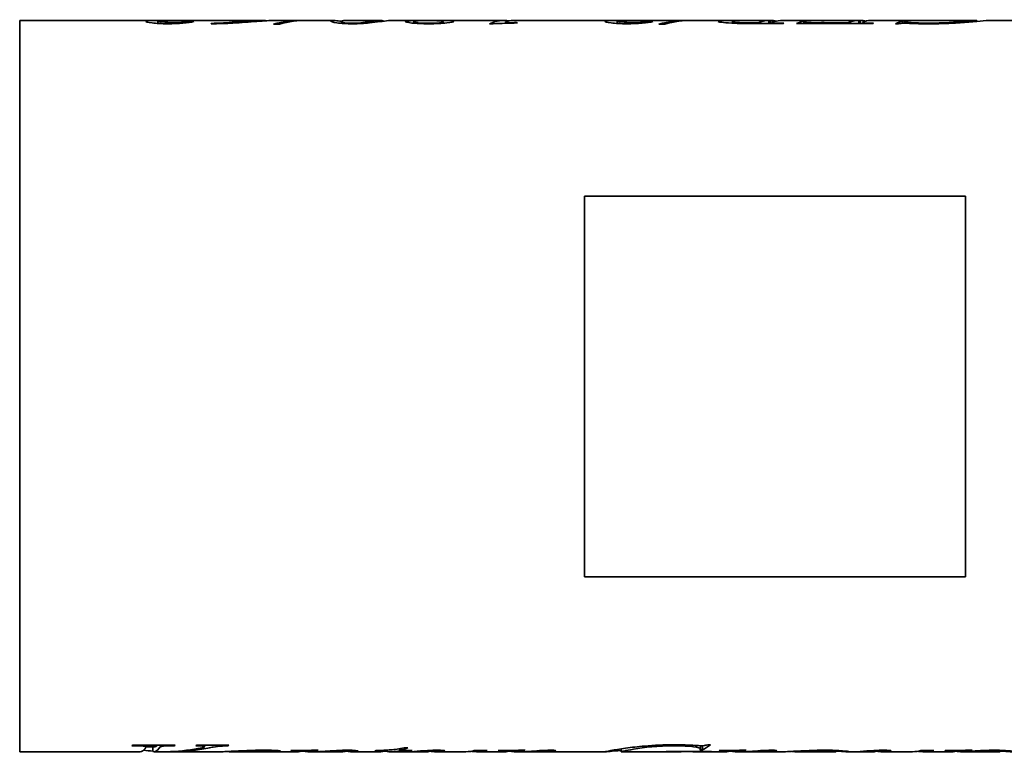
# Model space of a CAD drawing. Header units: millimetres. Extents: x 241 to 599, y 141 to 453.
# Tile 1 of 2: x 241 to 443, y 211 to 361. Entities that reach past the tile are written whole.
import ezdxf

# ---------------------------------------------------------------- set-up
doc = ezdxf.new("R2010")
doc.units = ezdxf.units.MM
doc.header["$LTSCALE"] = 2
doc.layers.add('Krawędzie widoczne(ISO)', color=7, linetype='Continuous', lineweight=35, true_color=0x262659)

msp = doc.modelspace()

# ---------------------------------------------------------------- linework, layer by layer
at = {"layer": 'Krawędzie widoczne(ISO)'}
for p, q in [((241.25, 360.96), (241.25, 211.06)), ((269.68, 360.96), (241.25, 360.96)), ((269.57, 360.32), (269.57, 360.83)), ((282.73, 360.96), (271.24, 360.96)), ((276.37, 360.61), (276.37, 360.72)), ((280.47, 360.34), (280.47, 360.27)), ((285.08, 360.91), (285.08, 360.94)), ((290.73, 360.96), (285.34, 360.96)), ((289.55, 360.72), (289.55, 360.92)), ((290.25, 360.77), (290.25, 360.95)), ((294.47, 360.19), (293.23, 360.19)), ((298.88, 360.96), (293.58, 360.96)), ((305.31, 360.96), (300.14, 360.96)), ((307.15, 360.36), (307.15, 360.7)), ((314.87, 360.96), (308.02, 360.96)), ((323.93, 360.96), (317.62, 360.96)), ((322, 360.38), (322, 360.7)), ((324.78, 360.94), (324.78, 360.95)), ((327.56, 360.96), (327.33, 360.96)), ((327.4, 360.84), (327.4, 360.96)), ((327.95, 360.74), (327.95, 360.96)), ((328.02, 360.38), (328.02, 360.68)), ((340.43, 360.96), (329.37, 360.96)), ((338.2, 360.27), (337.49, 360.27)), ((340.75, 360.36), (340.75, 360.6)), ((363.71, 360.96), (342.71, 360.96)), ((342.98, 360.44), (342.98, 360.5)), ((363.6, 360.32), (363.6, 360.83)), ((377.8, 360.96), (365.27, 360.96)), ((370.4, 360.61), (370.4, 360.72)), ((373.39, 360.19), (372.15, 360.19)), ((388.96, 360.96), (379.07, 360.96)), ((387.26, 360.39), (387.26, 360.75)), ((389.9, 360.94), (389.9, 360.96)), ((397.54, 360.32), (390.35, 360.32)), ((392.49, 360.32), (392.49, 360.46)), ((394.72, 360.32), (394.72, 360.95)), ((395.03, 360.32), (395.03, 360.96)), ((395.32, 360.32), (395.32, 360.53)), ((406.51, 360.96), (397.48, 360.96)), ((415.96, 360.32), (400.37, 360.32)), ((401.84, 360.81), (402.4, 360.81)), ((401.84, 360.32), (401.84, 360.81)), ((402.23, 360.32), (402.23, 360.7)), ((404.14, 360.32), (404.14, 360.47)), ((406.02, 360.87), (405.47, 360.87)), ((406.79, 360.45), (410.83, 360.45)), ((413.11, 360.96), (410.47, 360.96)), ((410.73, 360.96), (413.41, 360.96)), ((410.83, 360.32), (410.83, 360.45)), ((413.11, 360.32), (413.11, 360.96)), ((413.41, 360.32), (413.41, 360.96)), ((413.88, 360.32), (413.88, 360.53)), ((437.07, 360.96), (415.97, 360.96)), ((421.19, 360.26), (420.65, 360.26)), ((422.13, 360.86), (422.67, 360.86)), ((422.13, 360.38), (422.13, 360.86)), ((422.54, 360.39), (422.54, 360.75)), ((437.31, 360.76), (437.31, 360.91)), ((467.25, 360.96), (440.03, 360.96)), ((356.95, 324.96), (434.95, 324.96)), ((356.95, 324.96), (356.95, 324.93)), ((356.95, 324.93), (356.95, 246.93)), ((434.95, 324.93), (356.95, 324.93)), ((434.95, 324.96), (434.95, 324.93)), ((434.95, 246.93), (434.95, 324.93)), ((356.95, 246.93), (434.95, 246.93)), ((264.82, 212.3), (264.23, 212.3)), ((264.39, 212.41), (273.09, 212.41)), ((267.07, 212.41), (267.07, 212.01)), ((268.76, 212.06), (267.07, 212.06)), ((268.49, 212.06), (268.49, 211.11)), ((270.12, 212.41), (270.12, 212.08)), ((272.91, 212.41), (272.91, 212.3)), ((277.51, 212.41), (284.11, 212.41)), ((279.07, 212.41), (279.07, 212.1)), ((282.69, 212.41), (282.69, 212.24)), ((283.95, 212.41), (283.95, 212.3)), ((320.02, 211.86), (320.74, 211.86)), ((380.68, 212.3), (380.68, 211.67)), ((381.13, 212.31), (381.13, 211.47)), ((382.17, 212.51), (382.77, 212.51)), ((265.95, 211.06), (241.25, 211.06)), ((270.5, 211.06), (268.76, 211.06)), ((282.1, 211.06), (271.79, 211.06)), ((284.07, 211.13), (284.07, 211.12)), ((284.16, 211.14), (284.16, 211.08)), ((284.27, 211.14), (284.27, 211.06)), ((288.03, 211.06), (284.51, 211.06)), ((297.99, 211.06), (290.77, 211.06)), ((292.37, 211.37), (292.37, 211.2)), ((296.96, 211.3), (296.96, 211.25)), ((299.21, 211.33), (299.21, 211.2)), ((300.3, 211.35), (300.3, 211.06)), ((300.58, 211.06), (300.41, 211.06)), ((306.79, 211.06), (301.66, 211.06)), ((307.99, 211.38), (307.99, 211.18)), ((314.83, 211.06), (309.32, 211.06)), ((316.5, 211.26), (314.02, 211.26)), ((316.15, 211.19), (316.15, 211.17)), ((316.5, 211.4), (316.5, 211.26)), ((324.21, 211.06), (317.4, 211.06)), ((319.1, 211.68), (319.1, 211.26)), ((321.4, 211.26), (319.1, 211.26)), ((319.43, 211.74), (319.43, 211.35)), ((319.43, 211.35), (321.67, 211.35)), ((321.4, 211.35), (321.4, 211.26)), ((322.46, 211.17), (322.46, 211.12)), ((325.64, 211.36), (325.64, 211.21)), ((332.09, 211.06), (326.81, 211.06)), ((332.65, 211.07), (332.65, 211.06)), ((334.56, 211.35), (337.02, 211.35)), ((340.52, 211.06), (335.04, 211.06)), ((339.47, 211.3), (339.47, 211.26)), ((341.48, 211.33), (341.48, 211.25)), ((341.71, 211.34), (341.71, 211.21)), ((342.07, 211.34), (342.07, 211.14)), ((342.54, 211.35), (342.54, 211.07)), ((343.12, 211.06), (342.82, 211.06)), ((361.19, 211.06), (343.92, 211.06)), ((346.17, 211.18), (346.17, 211.12)), ((348.42, 211.33), (348.42, 211.16)), ((350.5, 211.37), (350.5, 211.15)), ((364.43, 211.67), (364.43, 211.06)), ((376.52, 211.06), (364.45, 211.06)), ((374.08, 211.11), (373.63, 211.11)), ((373.81, 211.13), (382.95, 211.13)), ((376.29, 211.13), (376.29, 211.09)), ((376.71, 211.13), (376.71, 211.07)), ((385.76, 211.06), (379.44, 211.06)), ((381.13, 211.47), (380.54, 211.47)), ((382.78, 211.13), (382.78, 211.11)), ((384.71, 211.3), (384.71, 211.26)), ((386.72, 211.33), (386.72, 211.25)), ((386.95, 211.34), (386.95, 211.21)), ((387.31, 211.34), (387.31, 211.14)), ((387.78, 211.35), (387.78, 211.07)), ((388.36, 211.06), (388.06, 211.06)), ((397.32, 211.06), (389.17, 211.06)), ((391.41, 211.18), (391.41, 211.12)), ((393.66, 211.33), (393.66, 211.16)), ((395.74, 211.37), (395.74, 211.15)), ((408.14, 211.06), (400.17, 211.06)), ((408.5, 211.34), (408.5, 211.12)), ((415.65, 211.06), (410.97, 211.06)), ((413.9, 211.17), (413.9, 211.12)), ((417.08, 211.36), (417.08, 211.21)), ((423.53, 211.06), (418.24, 211.06)), ((424.09, 211.07), (424.09, 211.06)), ((425.99, 211.35), (428.46, 211.35)), ((431.92, 211.06), (426.47, 211.06)), ((430.83, 211.31), (430.83, 211.26)), ((433.16, 211.34), (433.16, 211.2)), ((441.69, 211.06), (434.44, 211.06)), ((435.29, 211.36), (435.29, 211.13)), ((442.1, 211.37), (442.1, 211.11))]:
    msp.add_line(p, q, dxfattribs=at)
for points in [[(293.23, 360.19), (295.32, 360.76), (297.42, 361.01), (299.51, 360.95)], [(337.49, 360.27), (338.85, 360.91), (340.21, 361.1), (341.57, 360.85)], [(372.15, 360.19), (374.24, 360.76), (376.34, 361.01), (378.43, 360.95)], [(434.98, 360.8), (436.53, 360.95), (437.31, 361.01), (437.31, 360.91)], [(267.07, 360.74), (267.07, 360.81), (267.22, 360.85), (267.53, 360.89)], [(267.53, 360.89), (268.01, 360.94), (268.88, 360.97), (270.14, 360.96)], [(270.7, 360.96), (269.94, 360.94), (269.57, 360.9), (269.57, 360.83)], [(270.14, 360.96), (270.28, 360.96), (270.42, 360.95), (270.56, 360.95)], [(271.24, 360.96), (271.04, 360.96), (270.86, 360.96), (270.7, 360.96)], [(272.95, 360.54), (274.33, 360.54), (275.47, 360.62), (276.37, 360.72)], [(276.37, 360.72), (276.54, 360.72), (276.71, 360.71), (276.89, 360.7)], [(284.26, 360.37), (283.23, 360.32), (281.97, 360.29), (280.47, 360.27)], [(289.55, 360.92), (288.48, 360.91), (287.61, 360.9), (286.94, 360.9)], [(290.25, 360.95), (290.99, 360.97), (291.54, 360.95), (291.89, 360.89)], [(300.14, 360.96), (298.25, 360.96), (296.36, 360.7), (294.47, 360.19)], [(308.02, 360.96), (307.44, 360.96), (307.15, 360.84), (307.15, 360.7)], [(312.89, 360.44), (311.85, 360.33), (310.7, 360.27), (309.42, 360.27)], [(316.77, 360.91), (315.75, 360.81), (314.45, 360.6), (312.89, 360.44)], [(314.75, 360.96), (315.27, 360.97), (315.61, 360.9), (315.76, 360.79)], [(317.62, 360.96), (317.41, 360.96), (317.13, 360.94), (316.77, 360.91)], [(324.78, 360.95), (324.47, 360.96), (324.19, 360.96), (323.93, 360.96)], [(327.59, 360.81), (327.18, 360.87), (326.43, 360.92), (325.35, 360.94)], [(325.7, 360.93), (326.14, 360.95), (326.71, 360.96), (327.4, 360.96)], [(327.4, 360.96), (327.77, 360.96), (328.12, 360.96), (328.45, 360.96)], [(328.02, 360.68), (328.02, 360.73), (327.87, 360.78), (327.59, 360.81)], [(329.37, 360.96), (328.94, 360.96), (328.46, 360.96), (327.95, 360.96)], [(343.18, 360.44), (341.52, 360.39), (339.86, 360.33), (338.2, 360.27)], [(340.78, 360.65), (340.76, 360.64), (340.75, 360.62), (340.75, 360.6)], [(341.12, 360.75), (340.91, 360.7), (340.8, 360.66), (340.78, 360.65)], [(342.71, 360.96), (342.18, 360.96), (341.65, 360.89), (341.12, 360.75)], [(341.79, 360.48), (342.04, 360.48), (342.44, 360.49), (342.98, 360.5)], [(342.98, 360.5), (343.05, 360.48), (343.11, 360.46), (343.18, 360.44)], [(361.1, 360.74), (361.1, 360.81), (361.26, 360.85), (361.56, 360.89)], [(361.56, 360.89), (362.04, 360.94), (362.91, 360.97), (364.18, 360.96)], [(364.73, 360.96), (363.98, 360.94), (363.6, 360.9), (363.6, 360.83)], [(364.18, 360.96), (364.31, 360.96), (364.45, 360.95), (364.6, 360.95)], [(365.27, 360.96), (365.08, 360.96), (364.9, 360.96), (364.73, 360.96)], [(366.99, 360.54), (368.37, 360.54), (369.51, 360.62), (370.4, 360.72)], [(370.4, 360.72), (370.58, 360.72), (370.75, 360.71), (370.92, 360.7)], [(379.07, 360.96), (377.17, 360.96), (375.28, 360.7), (373.39, 360.19)], [(389.9, 360.96), (389.56, 360.96), (389.25, 360.96), (388.96, 360.96)], [(391.12, 360.44), (391.48, 360.44), (391.94, 360.45), (392.49, 360.46)], [(392.49, 360.46), (393.23, 360.76), (393.97, 360.92), (394.72, 360.95)], [(394.72, 360.95), (394.07, 360.95), (393.61, 360.95), (393.33, 360.95)], [(393.83, 360.96), (394.16, 360.96), (394.56, 360.96), (395.03, 360.96)], [(395.03, 360.96), (395.43, 360.96), (395.83, 360.91), (396.23, 360.83)], [(395.78, 360.73), (395.47, 360.65), (395.32, 360.57), (395.32, 360.53)], [(397.48, 360.96), (396.91, 360.96), (396.35, 360.88), (395.78, 360.73)], [(397.28, 360.39), (397.44, 360.39), (397.6, 360.39), (397.74, 360.39)], [(397.74, 360.39), (397.67, 360.37), (397.61, 360.34), (397.54, 360.32)], [(400.37, 360.32), (400.86, 360.54), (401.35, 360.7), (401.84, 360.81)], [(402.4, 360.81), (402.29, 360.77), (402.23, 360.73), (402.23, 360.7)], [(404.14, 360.47), (404.55, 360.46), (405.43, 360.45), (406.79, 360.45)], [(405.47, 360.87), (406.01, 360.96), (406.55, 360.98), (407.09, 360.93)], [(410.83, 360.45), (411.59, 360.76), (412.35, 360.93), (413.11, 360.96)], [(413.41, 360.96), (413.82, 360.95), (414.24, 360.91), (414.65, 360.82)], [(414.31, 360.74), (414.02, 360.66), (413.88, 360.59), (413.88, 360.53)], [(415.97, 360.96), (415.41, 360.96), (414.86, 360.89), (414.31, 360.74)], [(416.14, 360.39), (416.08, 360.37), (416.02, 360.34), (415.96, 360.32)], [(420.65, 360.26), (421.14, 360.55), (421.64, 360.75), (422.13, 360.86)], [(423.51, 360.35), (423.04, 360.38), (422.69, 360.39), (422.48, 360.39)], [(422.67, 360.86), (422.59, 360.82), (422.54, 360.78), (422.54, 360.75)], [(427.4, 360.26), (425.97, 360.26), (424.67, 360.29), (423.51, 360.35)], [(427.4, 360.39), (430.49, 360.39), (433.02, 360.61), (434.98, 360.8)], [(432.93, 360.42), (431.17, 360.32), (429.32, 360.26), (427.4, 360.26)], [(264.23, 212.3), (264.28, 212.34), (264.34, 212.37), (264.39, 212.41)], [(266.94, 211.73), (267.03, 211.86), (267.07, 211.96), (267.07, 212.01)], [(269.8, 211.78), (269.36, 211.17), (268.93, 210.95), (268.49, 211.11)], [(269.49, 212.41), (269.25, 212.18), (269, 212.06), (268.76, 212.06)], [(270.12, 212.08), (270.02, 212.05), (269.91, 211.93), (269.8, 211.78)], [(273.09, 212.41), (273.03, 212.37), (272.97, 212.34), (272.91, 212.3)], [(277.08, 211.6), (278.01, 211.75), (278.6, 211.88), (278.84, 211.96)], [(277.31, 212.3), (277.38, 212.34), (277.44, 212.37), (277.51, 212.41)], [(278.84, 211.96), (279, 212.01), (279.07, 212.06), (279.07, 212.1)], [(283.95, 212.3), (283.42, 212.29), (283, 212.27), (282.69, 212.24)], [(284.11, 212.41), (284.05, 212.37), (284, 212.34), (283.95, 212.3)], [(320.74, 211.86), (320.3, 211.65), (319.86, 211.47), (319.43, 211.35)], [(375.34, 212.3), (371.94, 212.3), (369.16, 211.96), (367, 211.59)], [(369.25, 212.24), (371.19, 212.41), (373.22, 212.51), (375.34, 212.51)], [(375.34, 212.51), (376.91, 212.51), (378.34, 212.45), (379.62, 212.36)], [(379.62, 212.36), (380.14, 212.32), (380.51, 212.3), (380.75, 212.3)], [(382.77, 212.51), (382.22, 212.05), (381.68, 211.71), (381.13, 211.47)], [(265.95, 211.06), (266.28, 211.06), (266.61, 211.28), (266.94, 211.73)], [(268.49, 211.19), (267.87, 211.24), (267.26, 211.31), (266.64, 211.39)], [(270.5, 211.06), (272.69, 211.06), (274.88, 211.24), (277.08, 211.6)], [(278.1, 211.55), (275.78, 211.19), (273.46, 211.03), (271.14, 211.06)], [(284.16, 211.08), (284.1, 211.09), (284.07, 211.1), (284.07, 211.12)], [(284.27, 211.08), (284.23, 211.08), (284.2, 211.08), (284.16, 211.08)], [(288.03, 211.06), (288.12, 211.06), (288.2, 211.06), (288.28, 211.06)], [(289.36, 211.06), (289.34, 211.06), (289.32, 211.06), (289.3, 211.06)], [(293.58, 211.09), (292.62, 211.06), (291.21, 211.06), (289.36, 211.06)], [(294.68, 211.2), (294.68, 211.14), (294.31, 211.11), (293.58, 211.09)], [(296.81, 211.29), (298.68, 211.32), (300.54, 211.35), (302.4, 211.38)], [(296.96, 211.25), (296.91, 211.26), (296.86, 211.28), (296.81, 211.29)], [(297.55, 211.26), (297.35, 211.25), (297.16, 211.25), (296.96, 211.25)], [(298.22, 211.26), (298.1, 211.26), (297.87, 211.26), (297.55, 211.26)], [(297.99, 211.06), (298.22, 211.06), (298.45, 211.07), (298.68, 211.1)], [(298.68, 211.1), (299.03, 211.14), (299.21, 211.19), (299.21, 211.2)], [(300.3, 211.09), (299.88, 211.11), (299.51, 211.14), (299.19, 211.19)], [(302.4, 211.38), (301.7, 211.15), (301, 211.05), (300.3, 211.06)], [(307.2, 211.23), (306.88, 211.23), (306.48, 211.22), (306.02, 211.2)], [(306.79, 211.06), (307.05, 211.06), (307.32, 211.07), (307.58, 211.1)], [(307.58, 211.1), (307.86, 211.12), (307.99, 211.16), (307.99, 211.18)], [(310.06, 211.09), (309.37, 211.03), (308.67, 211.06), (307.98, 211.17)], [(310.58, 211.21), (310.58, 211.17), (310.41, 211.12), (310.06, 211.09)], [(314.02, 211.26), (314.07, 211.28), (314.12, 211.29), (314.18, 211.31)], [(314.83, 211.06), (315.38, 211.06), (315.94, 211.13), (316.5, 211.26)], [(316.15, 211.17), (316.14, 211.17), (316.12, 211.17), (316.1, 211.18)], [(319.1, 211.26), (318.12, 211.03), (317.14, 211), (316.15, 211.17)], [(321.67, 211.35), (321.58, 211.32), (321.49, 211.29), (321.4, 211.26)], [(321.96, 211.14), (322.85, 211.2), (323.78, 211.27), (324.76, 211.32)], [(322.46, 211.12), (322.3, 211.13), (322.13, 211.13), (321.96, 211.14)], [(324.21, 211.06), (324.49, 211.06), (324.76, 211.07), (325.03, 211.1)], [(324.76, 211.32), (325.52, 211.36), (326.21, 211.38), (326.85, 211.38)], [(325.03, 211.1), (325.44, 211.14), (325.64, 211.19), (325.64, 211.21)], [(325.79, 211.12), (325.67, 211.13), (325.57, 211.15), (325.48, 211.16)], [(327.57, 211.09), (326.97, 211.04), (326.38, 211.05), (325.79, 211.12)], [(328.32, 211.25), (328.32, 211.21), (328.07, 211.14), (327.57, 211.09)], [(332.65, 211.06), (332.58, 211.06), (332.51, 211.06), (332.43, 211.06)], [(334.06, 211.13), (333.97, 211.14), (333.89, 211.16), (333.82, 211.17)], [(337.02, 211.35), (336.03, 211.06), (335.04, 210.99), (334.06, 211.13)], [(334.18, 211.24), (334.31, 211.27), (334.43, 211.31), (334.56, 211.35)], [(339.25, 211.3), (341.1, 211.33), (342.95, 211.35), (344.8, 211.38)], [(339.47, 211.26), (339.39, 211.27), (339.32, 211.29), (339.25, 211.3)], [(340.65, 211.27), (340.44, 211.27), (340.04, 211.26), (339.47, 211.26)], [(340.52, 211.06), (340.75, 211.06), (340.97, 211.07), (341.19, 211.1)], [(341.48, 211.25), (341.26, 211.26), (340.99, 211.27), (340.65, 211.27)], [(341.19, 211.1), (341.54, 211.13), (341.71, 211.18), (341.71, 211.21)], [(341.71, 211.21), (341.71, 211.23), (341.64, 211.24), (341.48, 211.25)], [(342.07, 211.14), (341.93, 211.16), (341.8, 211.18), (341.7, 211.19)], [(342.54, 211.1), (342.37, 211.11), (342.22, 211.12), (342.07, 211.14)], [(344.8, 211.38), (344.05, 211.14), (343.29, 211.03), (342.54, 211.07)], [(343.12, 211.06), (344.81, 211.06), (346.35, 211.2), (347.73, 211.29)], [(346.17, 211.12), (345.35, 211.08), (344.47, 211.05), (343.52, 211.06)], [(347.45, 211.18), (347.16, 211.18), (346.73, 211.15), (346.17, 211.12)], [(347.97, 211.19), (347.78, 211.19), (347.6, 211.19), (347.45, 211.18)], [(347.73, 211.29), (348.62, 211.34), (349.34, 211.38), (349.89, 211.38)], [(348.27, 211.18), (348.19, 211.19), (348.09, 211.19), (347.97, 211.19)], [(348.42, 211.16), (348.39, 211.17), (348.35, 211.18), (348.27, 211.18)], [(350.5, 211.15), (350.25, 211.12), (349.88, 211.12), (349.39, 211.12)], [(351.06, 211.28), (351.06, 211.22), (350.87, 211.18), (350.5, 211.15)], [(367, 211.59), (365.29, 211.29), (364.43, 211.08), (364.43, 211.06)], [(364.43, 211.06), (364.43, 211.06), (364.44, 211.06), (364.45, 211.06)], [(373.63, 211.11), (373.69, 211.11), (373.75, 211.12), (373.81, 211.13)], [(376.29, 211.09), (375.84, 211.1), (375.1, 211.11), (374.08, 211.11)], [(376.71, 211.07), (376.71, 211.08), (376.57, 211.09), (376.29, 211.09)], [(376.52, 211.06), (376.65, 211.06), (376.71, 211.06), (376.71, 211.07)], [(379.1, 211.07), (378.89, 211.08), (378.68, 211.1), (378.46, 211.13)], [(379.98, 211.07), (379.8, 211.07), (379.51, 211.05), (379.1, 211.07)], [(380.54, 211.47), (380.63, 211.55), (380.68, 211.63), (380.68, 211.67)], [(382.95, 211.13), (382.89, 211.12), (382.84, 211.11), (382.78, 211.11)], [(384.49, 211.3), (386.34, 211.33), (388.19, 211.35), (390.04, 211.38)], [(384.71, 211.26), (384.63, 211.27), (384.56, 211.29), (384.49, 211.3)], [(385.89, 211.27), (385.68, 211.27), (385.28, 211.26), (384.71, 211.26)], [(385.76, 211.06), (385.99, 211.06), (386.21, 211.07), (386.43, 211.1)], [(386.72, 211.25), (386.5, 211.26), (386.23, 211.27), (385.89, 211.27)], [(386.43, 211.1), (386.78, 211.13), (386.95, 211.18), (386.95, 211.21)], [(386.95, 211.21), (386.95, 211.23), (386.88, 211.24), (386.72, 211.25)], [(387.31, 211.14), (387.17, 211.16), (387.04, 211.18), (386.94, 211.19)], [(387.78, 211.1), (387.61, 211.11), (387.46, 211.12), (387.31, 211.14)], [(390.04, 211.38), (389.29, 211.14), (388.54, 211.03), (387.78, 211.07)], [(388.36, 211.06), (390.05, 211.06), (391.59, 211.2), (392.97, 211.29)], [(391.41, 211.12), (390.59, 211.08), (389.71, 211.05), (388.76, 211.06)], [(392.69, 211.18), (392.4, 211.18), (391.97, 211.15), (391.41, 211.12)], [(393.21, 211.19), (393.02, 211.19), (392.84, 211.19), (392.69, 211.18)], [(392.97, 211.29), (393.86, 211.34), (394.58, 211.38), (395.13, 211.38)], [(393.51, 211.18), (393.43, 211.19), (393.33, 211.19), (393.21, 211.19)], [(393.66, 211.16), (393.63, 211.17), (393.59, 211.18), (393.51, 211.18)], [(395.74, 211.15), (395.49, 211.12), (395.12, 211.12), (394.63, 211.12)], [(396.3, 211.28), (396.3, 211.22), (396.11, 211.18), (395.74, 211.15)], [(408.14, 211.06), (408.38, 211.06), (408.5, 211.08), (408.5, 211.12)], [(413.39, 211.14), (414.28, 211.2), (415.21, 211.27), (416.2, 211.32)], [(413.9, 211.12), (413.73, 211.13), (413.56, 211.13), (413.39, 211.14)], [(415.65, 211.06), (415.92, 211.06), (416.19, 211.07), (416.47, 211.1)], [(416.2, 211.32), (416.95, 211.36), (417.65, 211.38), (418.28, 211.38)], [(416.47, 211.1), (416.87, 211.14), (417.08, 211.19), (417.08, 211.21)], [(417.22, 211.12), (417.11, 211.13), (417.01, 211.15), (416.92, 211.16)], [(419, 211.09), (418.41, 211.04), (417.81, 211.05), (417.22, 211.12)], [(419.76, 211.25), (419.76, 211.21), (419.5, 211.14), (419, 211.09)], [(424.09, 211.06), (424.01, 211.06), (423.94, 211.06), (423.87, 211.06)], [(425.49, 211.13), (425.4, 211.14), (425.32, 211.16), (425.25, 211.17)], [(428.46, 211.35), (427.47, 211.06), (426.48, 210.99), (425.49, 211.13)], [(425.62, 211.24), (425.74, 211.27), (425.87, 211.31), (425.99, 211.35)], [(430.83, 211.31), (432.67, 211.33), (434.52, 211.35), (436.36, 211.38)], [(432.14, 211.27), (431.83, 211.27), (431.39, 211.26), (430.83, 211.26)], [(431.92, 211.06), (432.21, 211.06), (432.5, 211.08), (432.79, 211.12)], [(432.79, 211.12), (433.04, 211.16), (433.16, 211.19), (433.16, 211.2)], [(434.03, 211.07), (433.73, 211.09), (433.43, 211.12), (433.13, 211.19)], [(436.36, 211.38), (436, 211.26), (435.64, 211.18), (435.29, 211.13)], [(441.69, 211.06), (441.96, 211.06), (442.1, 211.08), (442.1, 211.11)], [(444.76, 211.11), (444.76, 211.03), (443.87, 211.04), (442.1, 211.17)]]:
    msp.add_open_spline(points, degree=3, dxfattribs=at)
for points, knots in [([(271.56, 360.27), (270.3, 360.27), (269.23, 360.33), (268.37, 360.43), (267.5, 360.54), (267.07, 360.65), (267.07, 360.74)], [0, 0, 0, 0, 1, 1, 1, 2, 2, 2, 2]), ([(269.57, 360.83), (269.57, 360.76), (269.88, 360.69), (270.51, 360.63), (271.13, 360.57), (271.95, 360.54), (272.95, 360.54)], [0, 0, 0, 0, 1, 1, 1, 2, 2, 2, 2]), ([(276.89, 360.7), (276.39, 360.6), (275.66, 360.49), (274.69, 360.4), (273.73, 360.32), (272.68, 360.27), (271.56, 360.27)], [0, 0, 0, 0, 1, 1, 1, 2, 2, 2, 2]), ([(280.47, 360.34), (282.16, 360.39), (283.79, 360.5), (285.38, 360.62), (286.96, 360.74), (288.35, 360.86), (289.55, 360.92)], [0, 0, 0, 0, 1, 1, 1, 2, 2, 2, 2]), ([(286.94, 360.9), (285.69, 360.9), (284.62, 360.92), (283.74, 360.94), (283.29, 360.95), (282.95, 360.96), (282.73, 360.96)], [0, 0, 0, 0, 1, 1, 1, 1.507579, 1.507579, 1.507579, 1.507579]), ([(293.58, 360.96), (293.42, 360.96), (293.25, 360.96), (293.05, 360.95), (292.11, 360.92), (290.84, 360.81), (289.24, 360.7), (287.64, 360.58), (285.98, 360.45), (284.26, 360.37)], [0.788949, 0.788949, 0.788949, 0.788949, 1, 1, 1, 2, 2, 2, 3, 3, 3, 3]), ([(285.08, 360.94), (285.08, 360.97), (285.36, 360.96), (285.93, 360.95), (286.5, 360.94), (287.2, 360.93), (288.02, 360.93)], [0, 0, 0, 0, 1, 1, 1, 2, 2, 2, 2]), ([(288.02, 360.93), (288.36, 360.93), (288.69, 360.94), (289, 360.94), (289.32, 360.94), (289.73, 360.95), (290.25, 360.95)], [0, 0, 0, 0, 1, 1, 1, 2, 2, 2, 2]), ([(304.94, 360.87), (304.94, 360.97), (305.26, 360.99), (305.9, 360.92), (306.25, 360.89), (306.67, 360.83), (307.17, 360.77)], [0, 0, 0, 0, 1, 1, 1, 1.543271, 1.543271, 1.543271, 1.543271]), ([(309.42, 360.27), (308.16, 360.27), (307.1, 360.34), (306.24, 360.46), (305.37, 360.58), (304.94, 360.76), (304.94, 360.87)], [0, 0, 0, 0, 1, 1, 1, 2, 2, 2, 2]), ([(307.15, 360.7), (307.15, 360.61), (307.37, 360.52), (307.82, 360.46), (308.27, 360.4), (308.79, 360.37), (309.39, 360.37)], [0, 0, 0, 0, 1, 1, 1, 2, 2, 2, 2]), ([(309.39, 360.37), (309.96, 360.37), (310.53, 360.4), (311.12, 360.45), (311.71, 360.5), (312.32, 360.61), (312.94, 360.72), (313.57, 360.83), (314.17, 360.94), (314.75, 360.96)], [0, 0, 0, 0, 1, 1, 1, 2, 2, 2, 3, 3, 3, 3]), ([(320.21, 360.71), (320.21, 360.8), (320.57, 360.86), (321.29, 360.89), (322.02, 360.93), (323.18, 360.95), (324.78, 360.95)], [0, 0, 0, 0, 1, 1, 1, 2, 2, 2, 2]), ([(325.03, 360.27), (323.6, 360.27), (322.44, 360.33), (321.55, 360.42), (320.65, 360.52), (320.21, 360.62), (320.21, 360.71)], [0, 0, 0, 0, 1, 1, 1, 2, 2, 2, 2]), ([(325.35, 360.94), (324.3, 360.93), (323.47, 360.92), (322.89, 360.88), (322.3, 360.85), (322, 360.79), (322, 360.7)], [0, 0, 0, 0, 1, 1, 1, 2, 2, 2, 2]), ([(322, 360.7), (322, 360.62), (322.29, 360.53), (322.85, 360.47), (323.42, 360.4), (324.16, 360.36), (325.08, 360.36)], [0, 0, 0, 0, 1, 1, 1, 2, 2, 2, 2]), ([(330.19, 360.76), (330.19, 360.67), (329.7, 360.56), (328.72, 360.44), (327.74, 360.33), (326.51, 360.27), (325.03, 360.27)], [0, 0, 0, 0, 1, 1, 1, 2, 2, 2, 2]), ([(325.08, 360.36), (325.96, 360.36), (326.67, 360.4), (327.21, 360.46), (327.75, 360.53), (328.02, 360.6), (328.02, 360.68)], [0, 0, 0, 0, 1, 1, 1, 2, 2, 2, 2]), ([(327.95, 360.96), (328.82, 360.95), (329.41, 360.92), (329.72, 360.89), (330.03, 360.85), (330.19, 360.81), (330.19, 360.76)], [0, 0, 0, 0, 1, 1, 1, 2, 2, 2, 2]), ([(340.75, 360.6), (340.75, 360.57), (340.84, 360.54), (341.02, 360.52), (341.21, 360.49), (341.46, 360.48), (341.79, 360.48)], [0, 0, 0, 0, 1, 1, 1, 2, 2, 2, 2]), ([(365.6, 360.27), (364.33, 360.27), (363.27, 360.33), (362.4, 360.43), (361.54, 360.54), (361.1, 360.65), (361.1, 360.74)], [0, 0, 0, 0, 1, 1, 1, 2, 2, 2, 2]), ([(363.6, 360.83), (363.6, 360.76), (363.92, 360.69), (364.54, 360.63), (365.17, 360.57), (365.98, 360.54), (366.99, 360.54)], [0, 0, 0, 0, 1, 1, 1, 2, 2, 2, 2]), ([(370.92, 360.7), (370.42, 360.6), (369.69, 360.49), (368.73, 360.4), (367.76, 360.32), (366.72, 360.27), (365.6, 360.27)], [0, 0, 0, 0, 1, 1, 1, 2, 2, 2, 2]), ([(384.29, 360.75), (384.29, 360.84), (384.73, 360.89), (385.61, 360.92), (386.48, 360.95), (387.91, 360.96), (389.9, 360.96)], [0, 0, 0, 0, 1, 1, 1, 2, 2, 2, 2]), ([(390.35, 360.32), (389.14, 360.32), (388.07, 360.35), (387.12, 360.39), (386.17, 360.44), (385.46, 360.5), (384.99, 360.57), (384.53, 360.64), (384.29, 360.7), (384.29, 360.75)], [0, 0, 0, 0, 1, 1, 1, 2, 2, 2, 3, 3, 3, 3]), ([(393.33, 360.95), (391.28, 360.95), (389.76, 360.95), (388.76, 360.93), (387.76, 360.9), (387.26, 360.85), (387.26, 360.75)], [0, 0, 0, 0, 1, 1, 1, 2, 2, 2, 2]), ([(387.26, 360.75), (387.26, 360.68), (387.57, 360.6), (388.19, 360.54), (388.8, 360.48), (389.78, 360.44), (391.12, 360.44)], [0, 0, 0, 0, 1, 1, 1, 2, 2, 2, 2]), ([(389.9, 360.95), (389.98, 360.95), (390.08, 360.95), (390.18, 360.95), (390.94, 360.96), (392.16, 360.96), (393.83, 360.96)], [0.864986, 0.864986, 0.864986, 0.864986, 1, 1, 1, 2, 2, 2, 2]), ([(395.32, 360.53), (395.32, 360.49), (395.46, 360.45), (395.73, 360.43), (396, 360.4), (396.52, 360.39), (397.28, 360.39)], [0, 0, 0, 0, 1, 1, 1, 2, 2, 2, 2]), ([(402.23, 360.7), (402.23, 360.64), (402.41, 360.59), (402.77, 360.55), (403.13, 360.51), (403.59, 360.48), (404.14, 360.47)], [0, 0, 0, 0, 1, 1, 1, 2, 2, 2, 2]), ([(410.47, 360.96), (409.29, 360.96), (408.41, 360.95), (407.83, 360.95), (407.25, 360.94), (406.64, 360.93), (406.02, 360.87)], [0, 0, 0, 0, 1, 1, 1, 2, 2, 2, 2]), ([(408.14, 360.95), (408.23, 360.95), (408.35, 360.95), (408.5, 360.96), (408.9, 360.96), (409.64, 360.96), (410.73, 360.96)], [0.628844, 0.628844, 0.628844, 0.628844, 1, 1, 1, 2, 2, 2, 2]), ([(413.88, 360.53), (413.88, 360.5), (413.94, 360.48), (414.07, 360.45), (414.2, 360.43), (414.38, 360.42), (414.63, 360.41), (414.88, 360.39), (415.39, 360.39), (416.14, 360.39)], [0, 0, 0, 0, 1, 1, 1, 2, 2, 2, 3, 3, 3, 3]), ([(422.48, 360.39), (422.24, 360.39), (422.03, 360.38), (421.86, 360.37), (421.68, 360.35), (421.46, 360.32), (421.19, 360.26)], [0, 0, 0, 0, 1, 1, 1, 2, 2, 2, 2]), ([(422.54, 360.75), (422.54, 360.68), (422.97, 360.6), (423.83, 360.52), (424.69, 360.44), (425.88, 360.39), (427.4, 360.39)], [0, 0, 0, 0, 1, 1, 1, 2, 2, 2, 2]), ([(440.03, 360.96), (439.85, 360.96), (439.57, 360.95), (439.2, 360.92), (438.48, 360.87), (437.57, 360.78), (436.48, 360.68), (435.39, 360.59), (434.21, 360.5), (432.93, 360.42)], [0.4861, 0.4861, 0.4861, 0.4861, 1, 1, 1, 2, 2, 2, 3, 3, 3, 3]), ([(267.07, 212.01), (267.07, 212.09), (266.89, 212.16), (266.53, 212.21), (266.17, 212.27), (265.6, 212.3), (264.82, 212.3)], [0, 0, 0, 0, 1, 1, 1, 2, 2, 2, 2]), ([(272.91, 212.3), (271.96, 212.3), (271.32, 212.28), (270.97, 212.25), (270.62, 212.21), (270.34, 212.16), (270.12, 212.08)], [0, 0, 0, 0, 1, 1, 1, 2, 2, 2, 2]), ([(279.07, 212.1), (279.07, 212.15), (278.95, 212.19), (278.71, 212.23), (278.46, 212.27), (278, 212.29), (277.31, 212.3)], [0, 0, 0, 0, 1, 1, 1, 2, 2, 2, 2]), ([(282.69, 212.24), (282.09, 212.19), (281.49, 212.12), (280.91, 212.03), (280.32, 211.94), (279.39, 211.75), (278.1, 211.55)], [0, 0, 0, 0, 1, 1, 1, 2, 2, 2, 2]), ([(314.18, 211.31), (315.38, 211.34), (316.39, 211.38), (317.21, 211.45), (318.04, 211.51), (318.98, 211.63), (320.02, 211.86)], [0, 0, 0, 0, 1, 1, 1, 2, 2, 2, 2]), ([(361.16, 211.06), (361.16, 211.08), (361.56, 211.17), (362.36, 211.32), (363.15, 211.46), (364.15, 211.63), (365.35, 211.8), (366.55, 211.97), (367.85, 212.12), (369.25, 212.24)], [0, 0, 0, 0, 1, 1, 1, 2, 2, 2, 3, 3, 3, 3]), ([(380.68, 211.67), (380.68, 211.81), (380.21, 211.95), (379.26, 212.09), (378.31, 212.22), (377.01, 212.3), (375.34, 212.3)], [0, 0, 0, 0, 1, 1, 1, 2, 2, 2, 2]), ([(380.75, 212.3), (381.02, 212.3), (381.24, 212.31), (381.44, 212.33), (381.63, 212.36), (381.87, 212.41), (382.17, 212.51)], [0, 0, 0, 0, 1, 1, 1, 2, 2, 2, 2]), ([(282.1, 211.06), (282.32, 211.06), (282.59, 211.06), (282.9, 211.08), (283.9, 211.11), (285.15, 211.19), (286.65, 211.26), (288.15, 211.33), (289.7, 211.38), (291.3, 211.38)], [0.680962, 0.680962, 0.680962, 0.680962, 1, 1, 1, 2, 2, 2, 3, 3, 3, 3]), ([(290.69, 211.31), (289.55, 211.31), (288.34, 211.25), (287.07, 211.19), (285.8, 211.12), (284.87, 211.04), (284.27, 211.06)], [0, 0, 0, 0, 1, 1, 1, 2, 2, 2, 2]), ([(288.28, 211.06), (289.64, 211.06), (290.67, 211.07), (291.35, 211.09), (292.03, 211.12), (292.37, 211.15), (292.37, 211.2)], [0, 0, 0, 0, 1, 1, 1, 2, 2, 2, 2]), ([(292.37, 211.2), (292.37, 211.23), (292.23, 211.25), (291.93, 211.28), (291.64, 211.3), (291.22, 211.31), (290.69, 211.31)], [0, 0, 0, 0, 1, 1, 1, 2, 2, 2, 2]), ([(291.3, 211.38), (292.45, 211.38), (293.3, 211.36), (293.85, 211.32), (294.4, 211.28), (294.68, 211.24), (294.68, 211.2)], [0, 0, 0, 0, 1, 1, 1, 2, 2, 2, 2]), ([(299.21, 211.2), (299.21, 211.22), (299.11, 211.23), (298.92, 211.24), (298.73, 211.25), (298.49, 211.26), (298.22, 211.26)], [0, 0, 0, 0, 1, 1, 1, 2, 2, 2, 2]), ([(300.58, 211.06), (302.6, 211.06), (304.16, 211.2), (305.26, 211.26), (306.41, 211.33), (307.52, 211.38), (308.59, 211.38)], [0.043642, 0.043642, 0.043642, 0.043642, 1, 1, 1, 2, 2, 2, 2]), ([(306.02, 211.2), (305.15, 211.17), (304.26, 211.13), (303.32, 211.09), (302.63, 211.07), (301.9, 211.05), (301.15, 211.06)], [0, 0, 0, 0, 1, 1, 1, 1.742007, 1.742007, 1.742007, 1.742007]), ([(307.99, 211.18), (307.99, 211.19), (307.92, 211.21), (307.76, 211.21), (307.6, 211.22), (307.42, 211.23), (307.2, 211.23)], [0, 0, 0, 0, 1, 1, 1, 2, 2, 2, 2]), ([(308.59, 211.38), (309.16, 211.38), (309.64, 211.36), (310.02, 211.33), (310.39, 211.29), (310.58, 211.25), (310.58, 211.21)], [0, 0, 0, 0, 1, 1, 1, 2, 2, 2, 2]), ([(325.12, 211.24), (324.85, 211.24), (324.58, 211.23), (324.31, 211.22), (324.04, 211.21), (323.42, 211.17), (322.46, 211.12)], [0, 0, 0, 0, 1, 1, 1, 2, 2, 2, 2]), ([(325.64, 211.21), (325.64, 211.21), (325.59, 211.22), (325.48, 211.23), (325.37, 211.23), (325.26, 211.24), (325.12, 211.24)], [0, 0, 0, 0, 1, 1, 1, 2, 2, 2, 2]), ([(326.85, 211.38), (327.28, 211.38), (327.63, 211.36), (327.91, 211.34), (328.18, 211.31), (328.32, 211.28), (328.32, 211.25)], [0, 0, 0, 0, 1, 1, 1, 2, 2, 2, 2]), ([(332.09, 211.06), (332.11, 211.06), (332.12, 211.06), (332.13, 211.06), (332.78, 211.06), (333.46, 211.08), (334.18, 211.24)], [2.980084, 2.980084, 2.980084, 2.980084, 3, 3, 3, 4, 4, 4, 4]), ([(349.39, 211.12), (349.14, 211.12), (348.92, 211.12), (348.75, 211.13), (348.58, 211.13), (348.47, 211.14), (348.42, 211.16)], [0, 0, 0, 0, 1, 1, 1, 2, 2, 2, 2]), ([(349.89, 211.38), (350.25, 211.38), (350.54, 211.37), (350.75, 211.35), (350.95, 211.33), (351.06, 211.31), (351.06, 211.28)], [0, 0, 0, 0, 1, 1, 1, 2, 2, 2, 2]), ([(364.43, 211.32), (363.47, 211.26), (362.72, 211.19), (362.19, 211.14), (361.51, 211.07), (361.16, 211.05), (361.16, 211.06)], [1.235245, 1.235245, 1.235245, 1.235245, 2, 2, 2, 3, 3, 3, 3]), ([(382.78, 211.11), (381.94, 211.11), (381.34, 211.1), (380.96, 211.1), (380.58, 211.09), (380.26, 211.08), (379.98, 211.07)], [0, 0, 0, 0, 1, 1, 1, 2, 2, 2, 2]), ([(394.63, 211.12), (394.38, 211.12), (394.16, 211.12), (393.99, 211.13), (393.82, 211.13), (393.71, 211.14), (393.66, 211.16)], [0, 0, 0, 0, 1, 1, 1, 2, 2, 2, 2]), ([(395.13, 211.38), (395.49, 211.38), (395.78, 211.37), (395.99, 211.35), (396.19, 211.33), (396.3, 211.31), (396.3, 211.28)], [0, 0, 0, 0, 1, 1, 1, 2, 2, 2, 2]), ([(397.32, 211.06), (397.54, 211.06), (397.81, 211.07), (398.14, 211.08), (399.06, 211.12), (400.28, 211.2), (401.81, 211.26), (403.34, 211.33), (404.81, 211.38), (406.24, 211.38)], [0.636119, 0.636119, 0.636119, 0.636119, 1, 1, 1, 2, 2, 2, 3, 3, 3, 3]), ([(405.84, 211.31), (404.25, 211.31), (402.78, 211.19), (401.44, 211.11), (400.21, 211.03), (399.54, 211.05), (399.44, 211.14)], [0, 0, 0, 0, 1, 1, 1, 1.919265, 1.919265, 1.919265, 1.919265]), ([(408.5, 211.12), (408.5, 211.16), (408.26, 211.21), (407.77, 211.25), (407.28, 211.28), (406.63, 211.31), (405.84, 211.31)], [0, 0, 0, 0, 1, 1, 1, 2, 2, 2, 2]), ([(406.24, 211.38), (407.68, 211.38), (408.86, 211.33), (409.78, 211.26), (410.7, 211.19), (411.16, 211.12), (411.16, 211.08)], [0, 0, 0, 0, 1, 1, 1, 2, 2, 2, 2]), ([(411.16, 211.08), (411.16, 211.04), (410.73, 211.06), (409.87, 211.12), (409.48, 211.15), (409.03, 211.18), (408.5, 211.22)], [0, 0, 0, 0, 1, 1, 1, 1.44928, 1.44928, 1.44928, 1.44928]), ([(416.56, 211.24), (416.28, 211.24), (416.01, 211.23), (415.74, 211.22), (415.47, 211.21), (414.85, 211.17), (413.9, 211.12)], [0, 0, 0, 0, 1, 1, 1, 2, 2, 2, 2]), ([(417.08, 211.21), (417.08, 211.21), (417.02, 211.22), (416.92, 211.23), (416.81, 211.23), (416.69, 211.24), (416.56, 211.24)], [0, 0, 0, 0, 1, 1, 1, 2, 2, 2, 2]), ([(418.28, 211.38), (418.71, 211.38), (419.07, 211.36), (419.34, 211.34), (419.62, 211.31), (419.76, 211.28), (419.76, 211.25)], [0, 0, 0, 0, 1, 1, 1, 2, 2, 2, 2]), ([(423.53, 211.06), (423.54, 211.06), (423.55, 211.06), (423.57, 211.06), (424.21, 211.06), (424.9, 211.08), (425.62, 211.24)], [2.980084, 2.980084, 2.980084, 2.980084, 3, 3, 3, 4, 4, 4, 4]), ([(433.16, 211.2), (433.16, 211.22), (433.08, 211.24), (432.91, 211.25), (432.74, 211.26), (432.49, 211.27), (432.14, 211.27)], [0, 0, 0, 0, 1, 1, 1, 2, 2, 2, 2]), ([(440.08, 211.26), (438.9, 211.26), (437.72, 211.2), (436.56, 211.14), (435.4, 211.08), (434.55, 211.04), (434.03, 211.07)], [0, 0, 0, 0, 1, 1, 1, 2, 2, 2, 2]), ([(435.29, 211.13), (436.46, 211.19), (437.51, 211.26), (438.43, 211.31), (439.35, 211.35), (440.3, 211.38), (441.27, 211.38)], [0, 0, 0, 0, 1, 1, 1, 2, 2, 2, 2]), ([(442.1, 211.11), (442.1, 211.15), (441.9, 211.18), (441.5, 211.21), (441.09, 211.24), (440.62, 211.26), (440.08, 211.26)], [0, 0, 0, 0, 1, 1, 1, 2, 2, 2, 2]), ([(441.27, 211.38), (442.23, 211.38), (443.05, 211.34), (443.73, 211.28), (444.42, 211.22), (444.76, 211.16), (444.76, 211.11)], [0, 0, 0, 0, 1, 1, 1, 2, 2, 2, 2])]:
    msp.add_open_spline(points, degree=3, knots=knots, dxfattribs=at)

doc.saveas('drawing.dxf')
